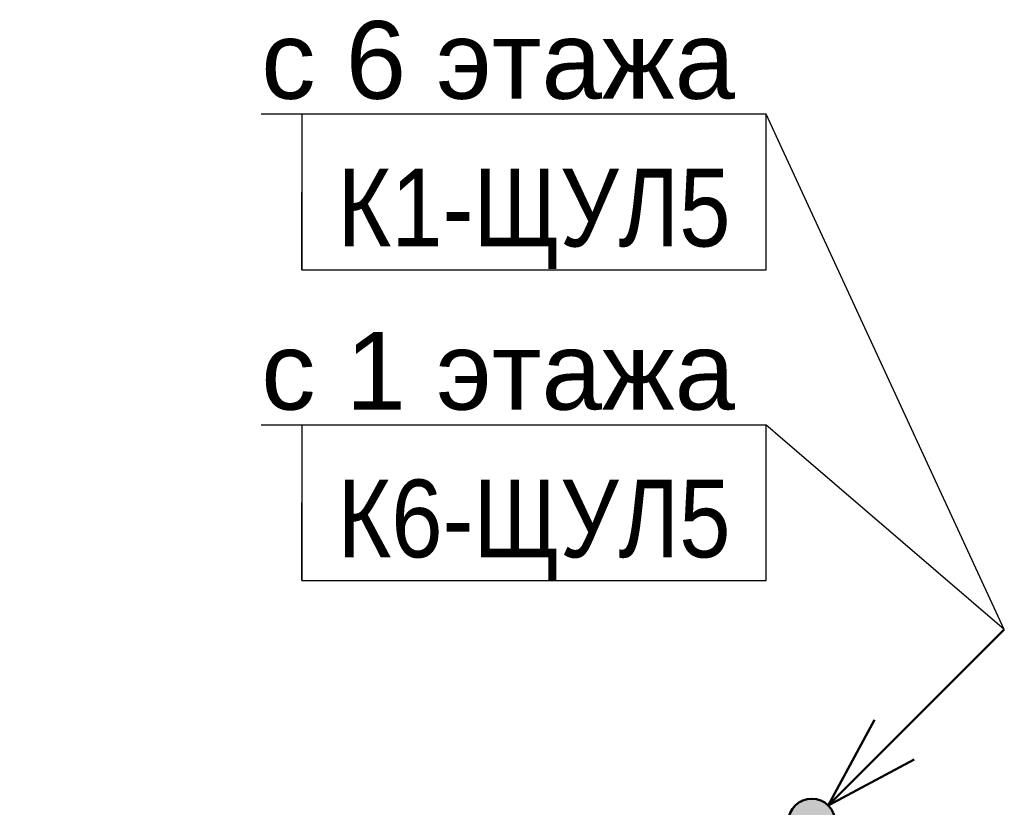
# Model space of a CAD drawing. Header units: millimetres. Extents: x -277772 to 277599, y -59564 to 282085.
# Tile 37 of 190: x -136992 to -133827, y -3250 to -716. Entities that reach past the tile are written whole.
import ezdxf
from ezdxf import colors
from ezdxf.entities.mleader import LeaderData, LeaderLine
from ezdxf.enums import TextEntityAlignment as Align
from ezdxf.math import Vec2, Vec3

# ---------------------------------------------------------------- set-up
doc = ezdxf.new("R2018")
doc.units = ezdxf.units.MM
doc.set_wipeout_variables(frame=1)
doc.layers.add('КИП_выноска', color=6, linetype='Continuous', lineweight=25)
doc.styles.add('CP.Text', font='arial.ttf')
doc.styles.add('GOST 2.304', font='arial.ttf', dxfattribs={"width": 0.85})

# ---------------------------------------------------------------- blocks, each defined once
blk = doc.blocks.new('*U13')
at = {"lineweight": 50}
h = blk.add_hatch(color=256, dxfattribs=at)
h.dxf.hatch_style = 1
edge = h.paths.add_edge_path()
edge.add_arc((0, 0), 0.75, 45, 405)
for q in [(6.187, 6.187), (2.015, 3.288), (3.288, 2.015)]:
    blk.add_line((0.53, 0.53), q, dxfattribs=at)
blk.add_circle((0, 0), 0.75, dxfattribs=at)
blk = doc.blocks.new('_None')
blk = doc.blocks.new('*U11')
at = {"color": 0, "linetype": 'Continuous', "lineweight": 30, "ltscale": 75, "width": 0.85, "flags": 104}
blk.add_attdef('ПРИМЕЧАНИЕ_1', text='', height=2.5, dxfattribs=at).set_placement((7.46, 3.611), align=Align.BOTTOM_CENTER)
at = {"color": 0, "lineweight": 30, "width": 0.85, "flags": 104}
blk.add_attdef('ПРИМЕЧАНИЕ_2', text='', height=2.5, dxfattribs=at).set_placement((7.46, -7.53), align=Align.BOTTOM_CENTER)
at = {"color": 0, "lineweight": 30, "style": 'GOST 2.304', "width": 0.85}
for tag, p in [('ИМЯ_КАБЕЛЯ_2', (7.46, -7.5)), ('ИМЯ_КАБЕЛЯ_3', (7.46, -12.5)), ('ИМЯ_КАБЕЛЯ_4', (7.46, -17.5)), ('ИМЯ_КАБЕЛЯ_5', (7.46, -22.5)), ('ИМЯ_КАБЕЛЯ_6', (7.46, -27.5)), ('ИМЯ_КАБЕЛЯ_7', (7.46, -32.5)), ('ИМЯ_КАБЕЛЯ_8', (7.46, -37.5)), ('ИМЯ_КАБЕЛЯ_9', (7.46, -42.5))]:
    blk.add_attdef(tag, text='', height=2.5, dxfattribs=at).set_placement(p, align=Align.BOTTOM_CENTER)
at = {"linetype": 'Continuous'}
blk.add_wipeout([(0, 2.5), (14.919, 2.5), (14.919, -2.5), (0, -2.5)], dxfattribs=at)
at = {"color": 0}
blk.add_line((0, -2.5), (0, 0), dxfattribs=at)
at = {"color": 0, "linetype": 'Continuous'}
blk.add_lwpolyline([(0, -2.5), (14.919, -2.5), (14.919, 2.5), (0, 2.5)], close=True, dxfattribs=at)
at = {"color": 0, "lineweight": 30, "style": 'GOST 2.304', "width": 0.85}
blk.add_attdef('ИМЯ_КАБЕЛЯ_1', text='', height=2.5, dxfattribs=at).set_placement((7.46, -2.5), align=Align.BOTTOM_CENTER)

msp = doc.modelspace()

# ---------------------------------------------------------------- block references
at = {"layer": 'КИП_выноска', "xscale": 100, "yscale": 100, "zscale": 100}
msp.add_blockref('*U13', (-134445.6, -3296.7), dxfattribs=at)

# ---------------------------------------------------------------- next in the draw order: leaders
at = {"layer": 'КИП_выноска'}
ml = msp.add_multileader_mtext('Standard', dxfattribs=at)
ml.set_content('с 6 этажа', color=256, style='CP.Text')
ml.set_leader_properties(color=256, linetype='ByLayer', lineweight=-1)
ml.set_arrow_properties(name='NONE')
ml.build(insert=Vec2(0, 0))
ml.multileader.update_dxf_attribs({"has_dogleg": 0, "text_left_attachment_type": 6, "text_right_attachment_type": 6, "dogleg_length": 0.5, "arrow_head_size": 300})
ctx = ml.context
ctx.base_point, ctx.char_height, ctx.arrow_head_size, ctx.landing_gap_size, ctx.plane_origin = Vec3(-136287.3, -1020.4), 250, 300, 100, Vec3(-133560.7, -3680.3)
ctx.left_attachment, ctx.right_attachment, ctx.text_align_type = 6, 6, 2
notes = []
notes.append((ctx, [(1, (1, 1, 0), (-134592.1, -1020.4), (-1, 0), 0.5, [(0, [(-133826.9, -2678)], 0, [])])]))
ctx.mtext.insert, ctx.mtext.width, ctx.mtext.alignment, ctx.mtext.flow_direction = Vec3(-134692.6, -720.4), 2299.325, 3, 5
ctx.mtext.has_bg_fill, ctx.mtext.bg_color, ctx.mtext.bg_scale_factor, ctx.mtext.bg_transparency, ctx.mtext.use_window_bg_color = 1, -1027028792, 1.5, 0, 1
for ctx, leaders in notes:
    for number, flags, end, landing, length, lines in leaders:
        leader = LeaderData()
        leader.index, (leader.has_last_leader_line, leader.has_dogleg_vector, leader.attachment_direction) = number, flags
        leader.last_leader_point, leader.dogleg_vector, leader.dogleg_length = Vec3(end), Vec3(landing), length
        for number, points, colour, breaks in lines:
            line = LeaderLine()
            line.index, line.vertices, line.color, line.breaks = number, Vec3.list(points), colors.encode_raw_color(colour), breaks
            leader.lines.append(line)
        ctx.leaders.append(leader)

# ---------------------------------------------------------------- next in the draw order: leaders
ml = msp.add_multileader_mtext('Standard', dxfattribs=at)
ml.set_content('с 1 этажа', color=256, style='CP.Text')
ml.set_leader_properties(color=256, linetype='ByLayer', lineweight=-1)
ml.set_arrow_properties(name='NONE')
ml.build(insert=Vec2(0, 0))
ml.multileader.update_dxf_attribs({"has_dogleg": 0, "text_left_attachment_type": 6, "text_right_attachment_type": 6, "dogleg_length": 0.5, "arrow_head_size": 300})
ctx = ml.context
ctx.base_point, ctx.char_height, ctx.arrow_head_size, ctx.landing_gap_size, ctx.plane_origin = Vec3(-136287.3, -2020.4), 250, 300, 100, Vec3(-133560.7, -4680.3)
ctx.left_attachment, ctx.right_attachment, ctx.text_align_type = 6, 6, 2
notes = []
notes.append((ctx, [(1, (1, 1, 0), (-134592.1, -2020.4), (-1, 0), 0.5, [(0, [(-133826.9, -2678)], 0, [])])]))
ctx.mtext.insert, ctx.mtext.width, ctx.mtext.alignment, ctx.mtext.flow_direction = Vec3(-134692.6, -1720.4), 1647.475, 3, 5
ctx.mtext.has_bg_fill, ctx.mtext.bg_color, ctx.mtext.bg_scale_factor, ctx.mtext.bg_transparency, ctx.mtext.use_window_bg_color = 1, -1027028792, 1.5, 0, 1
for ctx, leaders in notes:
    for number, flags, end, landing, length, lines in leaders:
        leader = LeaderData()
        leader.index, (leader.has_last_leader_line, leader.has_dogleg_vector, leader.attachment_direction) = number, flags
        leader.last_leader_point, leader.dogleg_vector, leader.dogleg_length = Vec3(end), Vec3(landing), length
        for number, points, colour, breaks in lines:
            line = LeaderLine()
            line.index, line.vertices, line.color, line.breaks = number, Vec3.list(points), colors.encode_raw_color(colour), breaks
            leader.lines.append(line)
        ctx.leaders.append(leader)

# ---------------------------------------------------------------- next in the draw order: block references
ref = msp.add_blockref('*U11', (-136084.5, -1270.4), dxfattribs=dict(at, xscale=100, yscale=100, zscale=100))
lines = msp.add_mtext('\\W0.8500;', dxfattribs={"layer": '0', "color": 0, "linetype": 'Continuous', "lineweight": 30, "ltscale": 75, "insert": (-135338.6, -909.3), "char_height": 2.5, "attachment_point": 1})
ref.add_attrib('ПРИМЕЧАНИЕ_1', '', (-135338.6, -909.3), dxfattribs={"flags": 104}).embed_mtext(lines)
ref.add_attrib('ИМЯ_КАБЕЛЯ_1', 'К1-ЩУЛ5', dxfattribs={"layer": '0', "color": 0, "lineweight": 30, "height": 250, "style": 'GOST 2.304', "width": 0.85}).set_placement((-135338.6, -1520.4), align=Align.BOTTOM_CENTER)
lines = msp.add_mtext('\\W0.8500;', dxfattribs={"layer": '0', "color": 0, "lineweight": 30, "insert": (-135338.6, -2023.4), "char_height": 2.5, "attachment_point": 1})
ref.add_attrib('ПРИМЕЧАНИЕ_2', '', (-135338.6, -2023.4), dxfattribs={"flags": 104}).embed_mtext(lines)

# ---------------------------------------------------------------- next in the draw order: block references
ref = msp.add_blockref('*U11', (-136084.5, -2270.4), dxfattribs=dict(at, xscale=100, yscale=100, zscale=100))
lines = msp.add_mtext('\\W0.8500;', dxfattribs={"layer": '0', "color": 0, "linetype": 'Continuous', "lineweight": 30, "ltscale": 75, "insert": (-135338.6, -1909.3), "char_height": 2.5, "attachment_point": 1})
ref.add_attrib('ПРИМЕЧАНИЕ_1', '', (-135338.6, -1909.3), dxfattribs={"flags": 104}).embed_mtext(lines)
ref.add_attrib('ИМЯ_КАБЕЛЯ_1', 'К6-ЩУЛ5', dxfattribs={"layer": '0', "color": 0, "lineweight": 30, "height": 250, "style": 'GOST 2.304', "width": 0.85}).set_placement((-135338.6, -2520.4), align=Align.BOTTOM_CENTER)
lines = msp.add_mtext('\\W0.8500;', dxfattribs={"layer": '0', "color": 0, "lineweight": 30, "insert": (-135338.6, -3023.4), "char_height": 2.5, "attachment_point": 1})
ref.add_attrib('ПРИМЕЧАНИЕ_2', '', (-135338.6, -3023.4), dxfattribs={"flags": 104}).embed_mtext(lines)

doc.saveas('drawing.dxf')
